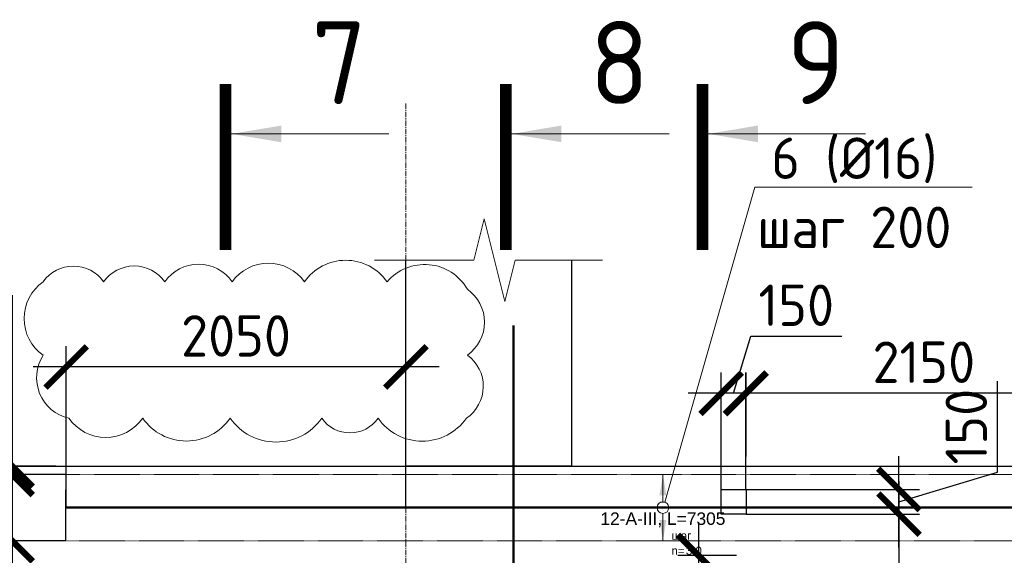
# Model space of a CAD drawing. Header units: millimetres. Extents: x 349531 to 1063351, y -131924 to 96186.
# Tile 87 of 230: x 525493 to 531434, y -24094 to -20863. Entities that reach past the tile are written whole.
import ezdxf
from ezdxf import colors
from ezdxf.entities.mleader import LeaderData, LeaderLine
from ezdxf.enums import TextEntityAlignment as Align
from ezdxf.math import Vec2, Vec3

# ---------------------------------------------------------------- set-up
doc = ezdxf.new("R2010")
doc.units = ezdxf.units.MM
doc.set_wipeout_variables(frame=1)
for name, pattern in [('01 Штриховая _4 мм_', [6, 3.5, -2.5]), ('______5', [1100, 800, -100, 100, -100]), ('GOST2.303 4', [7, 5, -2, 0]), ('осевая', [50.8, 31.75, -6.35, 6.35, -6.35])]:
    doc.linetypes.add(name, pattern=pattern)
for name, color, linetype, lineweight in [('AF_Stena', 90, 'Continuous', 18), ('Standard', 7, 'Continuous', 25), ('АрмСтер', 2, 'Continuous', 50), ('контур распр. стерхней', 2, 'GOST2.303 4', 20), ('Оси', 40, '______5', 18), ('подоснова', 151, 'Continuous', 5), ('размер', 1, 'Continuous', 25), ('РАЗМЕРЫ', 1, 'Continuous', 9), ('Узлы', 7, 'Continuous', 0)]:
    doc.layers.add(name, color=color, linetype=linetype, lineweight=lineweight)
doc.layers.add('АрмСтер_атрибуты', color=2, linetype='Continuous', lineweight=0, plot=False)
doc.styles.add('GOST-2.304_Type-B', font='GOST_Common.ttf')
doc.styles.get("Standard").update_dxf_attribs({"font": 'arial.ttf'})
doc.styles.add('Аннотативный', font='arial.ttf')
doc.dimstyles.new('СПДС', dxfattribs={"dimscale": 100, "dimtxt": 2.5, "dimasz": 2.5, "dimexe": 1.25, "dimexo": 0, "dimtad": 1, "dimdec": 0, "dimtxsty": 'GOST-2.304_Type-B', "dimblk": 'ARCHTICK', "dimcen": 2.5, "dimdle": 2, "dimadec": 0, "dimazin": 2, "dimtfac": 0.75, "dimtdec": 0, "dimtmove": 1, "dimatfit": 3, "dimfxl": 1, "dimtolj": 1, "dimarcsym": 1})

# ---------------------------------------------------------------- blocks, each defined once
blk = doc.blocks.new('*U748')
at = {"layer": 'РАЗМЕРЫ'}
for p, q in [((112.5, 200), (-112.5, 200)), ((112.5, -200), (-112.5, -200))]:
    blk.add_line(p, q, dxfattribs=at)
at = {"layer": 'РАЗМЕРЫ', "ltscale": 15}
blk.add_line((0, -200), (0, 200), dxfattribs=at)
at = {"layer": 'РАЗМЕРЫ'}
for points in [[(0, 200), (20.9, 74.8), (-20.9, 74.8)], [(0, -200), (20.9, -74.8), (-20.9, -74.8)]]:
    blk.add_solid(points, dxfattribs=at)
at = {"layer": 'АрмСтер_атрибуты', "color": 215, "ltscale": 15, "style": 'Аннотативный'}
for s, p in [('шаг', (51.4, -194.2)), ('n=', (51.4, -285.1))]:
    blk.add_text(s, height=50, dxfattribs=at).set_placement(p)
at = {"layer": 'АрмСтер_атрибуты', "style": 'Аннотативный', "flags": 8}
blk.add_attdef('ПОЗ', (110, 29.6), '', height=75, dxfattribs=at)
at = {"layer": 'АрмСтер_атрибуты', "color": 215, "style": 'Аннотативный'}
for tag, p, flags in [('ШАГ', (190.9, -194.2), 10), ('КОЛ', (138, -285.1), 8), ('ШИРИНА', (172.9, -367.8), 8)]:
    blk.add_attdef(tag, p, '', height=50, dxfattribs=dict(at, flags=flags))
at = {"layer": 'АрмСтер_атрибуты', "flags": 9}
for tag, p in [('МАССА', (-1033.5, -1010.5)), ('ОБОЗНАЧЕНИЕ', (-1033.5, -1124.4))]:
    blk.add_attdef(tag, p, '', height=75, dxfattribs=at)
at = {"linetype": 'Continuous', "lineweight": 0}
blk.add_wipeout([(35, 0), (28.3, 20.6), (10.8, 33.3), (-10.8, 33.3), (-28.3, 20.6), (-35, 0), (-28.3, -20.6), (-10.8, -33.3), (10.8, -33.3), (28.3, -20.6)], dxfattribs=at)
at = {"color": 0, "linetype": 'ByBlock', "lineweight": -2, "ltscale": 100}
blk.add_line((-3602.5, 0), (3702.5, 0), dxfattribs=at)
at = {"layer": 'РАЗМЕРЫ'}
blk.add_circle((0, 0), 35, dxfattribs=at)
at = {"layer": 'АрмСтер_атрибуты', "style": 'Аннотативный', "flags": 8}
blk.add_attdef('НАИМЕНОВАНИЕ', text='', height=75, dxfattribs=at).set_placement((0, -29.3), align=Align.TOP_CENTER)
blk = doc.blocks.new('_None')
blk = doc.blocks.new('_ArchTick')
at = {"color": 0, "linetype": 'ByBlock', "const_width": 0.15}
blk.add_lwpolyline([(-0.5, -0.5), (0.5, 0.5)], dxfattribs=at)
blk = doc.blocks.new('*D1210')
at = {"layer": 'DEFPOINTS', "color": 0, "lineweight": 50, "transparency": 16777216}
for p in [(525773.3, -22957.7), (525773.3, -23806), (527823, -23806)]:
    blk.add_point(p, dxfattribs=at)
at = {"layer": 'РАЗМЕРЫ', "color": 0, "lineweight": -2, "transparency": 16777216}
for p, q in [((525773.3, -23806), (525773.3, -22832.7)), ((527823, -23806), (527823, -22832.7)), ((528023, -22957.7), (525573.3, -22957.7))]:
    blk.add_line(p, q, dxfattribs=at)
at = {"layer": 'РАЗМЕРЫ', "color": 0, "lineweight": -2, "transparency": 16777216, "xscale": 250, "yscale": 250, "zscale": 250, "rotation": 180}
blk.add_blockref('_ArchTick', (525773.3, -22957.7), dxfattribs=at)
at = {"layer": 'РАЗМЕРЫ', "color": 0, "lineweight": -2, "transparency": 16777216, "xscale": 250, "yscale": 250, "zscale": 250}
blk.add_blockref('_ArchTick', (527823, -22957.7), dxfattribs=at)
at = {"layer": 'РАЗМЕРЫ', "color": 0, "transparency": 16777216, "insert": (526798.1, -22770.2), "char_height": 250, "attachment_point": 5, "style": 'GOST-2.304_Type-B'}
blk.add_mtext('\\A1;2050', dxfattribs=at)
blk = doc.blocks.new('*D1211')
at = {"layer": 'DEFPOINTS', "color": 0, "lineweight": 50, "transparency": 16777216}
for p in [(529875.2, -23696), (530797.9, -23696), (529875.2, -23846)]:
    blk.add_point(p, dxfattribs=at)
at = {"layer": 'РАЗМЕРЫ', "color": 0, "lineweight": -2, "transparency": 16777216}
for p, q in [((531391.7, -23592.8), (531391.7, -23042.8)), ((530797.9, -24046), (530797.9, -23496)), ((530797.9, -23771), (531391.7, -23592.8)), ((529875.2, -23696), (530922.9, -23696)), ((529875.2, -23846), (530922.9, -23846))]:
    blk.add_line(p, q, dxfattribs=at)
at = {"layer": 'РАЗМЕРЫ', "color": 0, "lineweight": -2, "transparency": 16777216, "xscale": 250, "yscale": 250, "zscale": 250}
for p, rotation in [((530797.9, -23696), 90), ((530797.9, -23846), 270)]:
    blk.add_blockref('_ArchTick', p, dxfattribs=dict(at, rotation=rotation))
at = {"layer": 'РАЗМЕРЫ', "color": 0, "transparency": 16777216, "insert": (531204.2, -23317.8), "char_height": 250, "attachment_point": 5, "rotation": 90, "style": 'GOST-2.304_Type-B'}
blk.add_mtext('\\A1;150', dxfattribs=at)
blk = doc.blocks.new('*D1212')
at = {"layer": 'DEFPOINTS', "color": 0, "lineweight": 50, "transparency": 16777216}
for p in [(530449.5, -23846), (530284.9, -26296), (530797.9, -26296)]:
    blk.add_point(p, dxfattribs=at)
at = {"layer": 'РАЗМЕРЫ', "color": 0, "lineweight": -2, "transparency": 16777216}
for p, q in [((530797.9, -23646), (530797.9, -26496)), ((530449.5, -23846), (530922.9, -23846)), ((530284.9, -26296), (530922.9, -26296))]:
    blk.add_line(p, q, dxfattribs=at)
at = {"layer": 'РАЗМЕРЫ', "color": 0, "lineweight": -2, "transparency": 16777216, "xscale": 250, "yscale": 250, "zscale": 250}
for p, rotation in [((530797.9, -23846), 90), ((530797.9, -26296), 270)]:
    blk.add_blockref('_ArchTick', p, dxfattribs=dict(at, rotation=rotation))
at = {"layer": 'РАЗМЕРЫ', "color": 0, "transparency": 16777216, "insert": (530610.4, -25071), "char_height": 250, "attachment_point": 5, "rotation": 90, "style": 'GOST-2.304_Type-B'}
blk.add_mtext('\\A1;2450', dxfattribs=at)
blk = doc.blocks.new('*D1213')
at = {"layer": 'DEFPOINTS', "color": 0, "lineweight": 50, "transparency": 16777216}
for p in [(529818.1, -24096), (529589.1, -26296), (529770.6, -26296)]:
    blk.add_point(p, dxfattribs=at)
at = {"layer": 'РАЗМЕРЫ', "color": 0, "lineweight": -2, "transparency": 16777216}
for p, q in [((529589.1, -23896), (529589.1, -26496)), ((529818.1, -24096), (529464.1, -24096)), ((529770.6, -26296), (529464.1, -26296))]:
    blk.add_line(p, q, dxfattribs=at)
at = {"layer": 'РАЗМЕРЫ', "color": 0, "lineweight": -2, "transparency": 16777216, "xscale": 250, "yscale": 250, "zscale": 250}
for p, rotation in [((529589.1, -24096), 90), ((529589.1, -26296), 270)]:
    blk.add_blockref('_ArchTick', p, dxfattribs=dict(at, rotation=rotation))
at = {"layer": 'РАЗМЕРЫ', "color": 0, "transparency": 16777216, "insert": (529401.6, -25196), "char_height": 250, "attachment_point": 5, "rotation": 90, "style": 'GOST-2.304_Type-B'}
blk.add_mtext('\\A1;2200', dxfattribs=at)
blk = doc.blocks.new('*D1216')
at = {"layer": 'DEFPOINTS', "color": 0, "lineweight": 50, "transparency": 16777216}
for p in [(529873.2, -23116.5), (532023, -23255.3), (529873.2, -23696)]:
    blk.add_point(p, dxfattribs=at)
at = {"layer": 'РАЗМЕРЫ', "color": 0, "lineweight": -2, "transparency": 16777216}
for p, q in [((529873.2, -23696), (529873.2, -22991.5)), ((532023, -23255.3), (532023, -22991.5)), ((532223, -23116.5), (529673.2, -23116.5))]:
    blk.add_line(p, q, dxfattribs=at)
at = {"layer": 'РАЗМЕРЫ', "color": 0, "lineweight": -2, "transparency": 16777216, "xscale": 250, "yscale": 250, "zscale": 250, "rotation": 180}
blk.add_blockref('_ArchTick', (529873.2, -23116.5), dxfattribs=at)
at = {"layer": 'РАЗМЕРЫ', "color": 0, "lineweight": -2, "transparency": 16777216, "xscale": 250, "yscale": 250, "zscale": 250}
blk.add_blockref('_ArchTick', (532023, -23116.5), dxfattribs=at)
at = {"layer": 'РАЗМЕРЫ', "color": 0, "transparency": 16777216, "insert": (530948.1, -22929), "char_height": 250, "attachment_point": 5, "style": 'GOST-2.304_Type-B'}
blk.add_mtext('\\A1;2150', dxfattribs=at)
blk = doc.blocks.new('*D1217')
at = {"layer": 'DEFPOINTS', "color": 0, "lineweight": 50, "transparency": 16777216}
for p in [(529725.2, -23116.5), (529875.2, -23498.3), (529725.2, -23696)]:
    blk.add_point(p, dxfattribs=at)
at = {"layer": 'РАЗМЕРЫ', "color": 0, "lineweight": -2, "transparency": 16777216}
for p, q in [((529800.2, -23116.5), (529903.3, -22772.8)), ((529903.3, -22772.8), (530453.3, -22772.8)), ((529725.2, -23696), (529725.2, -22991.5)), ((529875.2, -23498.3), (529875.2, -22991.5)), ((530075.2, -23116.5), (529525.2, -23116.5))]:
    blk.add_line(p, q, dxfattribs=at)
at = {"layer": 'РАЗМЕРЫ', "color": 0, "lineweight": -2, "transparency": 16777216, "xscale": 250, "yscale": 250, "zscale": 250, "rotation": 180}
blk.add_blockref('_ArchTick', (529725.2, -23116.5), dxfattribs=at)
at = {"layer": 'РАЗМЕРЫ', "color": 0, "lineweight": -2, "transparency": 16777216, "xscale": 250, "yscale": 250, "zscale": 250}
blk.add_blockref('_ArchTick', (529875.2, -23116.5), dxfattribs=at)
at = {"layer": 'РАЗМЕРЫ', "color": 0, "transparency": 16777216, "insert": (530178.3, -22585.3), "char_height": 250, "attachment_point": 5, "style": 'GOST-2.304_Type-B'}
blk.add_mtext('\\A1;150', dxfattribs=at)
blk = doc.blocks.new('*U1331')
at = {"layer": 'РАЗМЕРЫ'}
for p, q in [((112.5, 1000), (-112.5, 1000)), ((112.5, -3200), (-112.5, -3200))]:
    blk.add_line(p, q, dxfattribs=at)
at = {"layer": 'РАЗМЕРЫ', "ltscale": 15}
blk.add_line((0, -3200), (0, 1000), dxfattribs=at)
at = {"layer": 'РАЗМЕРЫ'}
for points in [[(0, 1000), (20.9, 874.8), (-20.9, 874.8)], [(0, -3200), (20.9, -3074.8), (-20.9, -3074.8)]]:
    blk.add_solid(points, dxfattribs=at)
at = {"layer": 'АрмСтер_атрибуты', "color": 215, "ltscale": 15, "style": 'Аннотативный'}
for s, p in [('шаг', (51.4, -194.2)), ('n=', (51.4, -285.1)), ('Lр=', (50.2, -367.8))]:
    blk.add_text(s, height=50, dxfattribs=at).set_placement(p)
at = {"layer": 'АрмСтер_атрибуты', "flags": 9}
for tag, p in [('МАССА', (-2096, -10.5)), ('ОБОЗНАЧЕНИЕ', (-2096, -124.4))]:
    blk.add_attdef(tag, p, '', height=75, dxfattribs=at)
at = {"layer": 'АрмСтер_атрибуты', "style": 'Аннотативный', "flags": 8}
blk.add_attdef('ПОЗ', (110, 29.6), '', height=75, dxfattribs=at)
at = {"layer": 'АрмСтер_атрибуты', "color": 215, "style": 'Аннотативный'}
for tag, p, flags in [('ШАГ', (190.9, -194.2), 10), ('КОЛ', (138, -285.1), 8), ('ШИРИНА', (172.9, -367.8), 8)]:
    blk.add_attdef(tag, p, '', height=50, dxfattribs=dict(at, flags=flags))
at = {"linetype": 'Continuous', "lineweight": 0}
blk.add_wipeout([(35, 0), (28.3, 20.6), (10.8, 33.3), (-10.8, 33.3), (-28.3, 20.6), (-35, 0), (-28.3, -20.6), (-10.8, -33.3), (10.8, -33.3), (28.3, -20.6)], dxfattribs=at)
at = {"color": 0, "linetype": 'ByBlock', "lineweight": -2, "ltscale": 100}
blk.add_line((-1290, 0), (1830, 0), dxfattribs=at)
at = {"layer": 'РАЗМЕРЫ'}
blk.add_circle((0, 0), 35, dxfattribs=at)
at = {"layer": 'АрмСтер_атрибуты', "style": 'Аннотативный', "flags": 8}
blk.add_attdef('НАИМЕНОВАНИЕ', text='', height=75, dxfattribs=at).set_placement((0, -29.3), align=Align.TOP_CENTER)
blk = doc.blocks.new('*U1332')
at = {"layer": 'РАЗМЕРЫ'}
for p, q in [((112.5, 600), (-112.5, 600)), ((112.5, -400), (-112.5, -400))]:
    blk.add_line(p, q, dxfattribs=at)
at = {"layer": 'РАЗМЕРЫ', "ltscale": 15}
blk.add_line((0, -400), (0, 600), dxfattribs=at)
at = {"layer": 'РАЗМЕРЫ'}
for points in [[(0, 600), (20.9, 474.8), (-20.9, 474.8)], [(0, -400), (20.9, -274.8), (-20.9, -274.8)]]:
    blk.add_solid(points, dxfattribs=at)
at = {"layer": 'АрмСтер_атрибуты', "color": 215, "ltscale": 15, "style": 'Аннотативный'}
for s, p in [('шаг', (51.4, -194.2)), ('n=', (51.4, -285.1)), ('Lр=', (50.2, -367.8))]:
    blk.add_text(s, height=50, dxfattribs=at).set_placement(p)
at = {"layer": 'АрмСтер_атрибуты', "style": 'Аннотативный', "flags": 8}
blk.add_attdef('ПОЗ', (110, 29.6), '', height=75, dxfattribs=at)
at = {"layer": 'АрмСтер_атрибуты', "color": 215, "style": 'Аннотативный'}
for tag, p, flags in [('ШАГ', (190.9, -194.2), 10), ('КОЛ', (138, -285.1), 8), ('ШИРИНА', (172.9, -367.8), 8)]:
    blk.add_attdef(tag, p, '', height=50, dxfattribs=dict(at, flags=flags))
at = {"layer": 'АрмСтер_атрибуты', "flags": 9}
for tag, p in [('МАССА', (-2096, -410.5)), ('ОБОЗНАЧЕНИЕ', (-2096, -524.4))]:
    blk.add_attdef(tag, p, '', height=75, dxfattribs=at)
at = {"linetype": 'Continuous', "lineweight": 0}
blk.add_wipeout([(35, 0), (28.3, 20.6), (10.8, 33.3), (-10.8, 33.3), (-28.3, 20.6), (-35, 0), (-28.3, -20.6), (-10.8, -33.3), (10.8, -33.3), (28.3, -20.6)], dxfattribs=at)
at = {"color": 0, "linetype": 'ByBlock', "lineweight": -2, "ltscale": 100}
blk.add_line((-1290, 0), (2300, 0), dxfattribs=at)
at = {"layer": 'РАЗМЕРЫ'}
blk.add_circle((0, 0), 35, dxfattribs=at)
at = {"layer": 'АрмСтер_атрибуты', "style": 'Аннотативный', "flags": 8}
blk.add_attdef('НАИМЕНОВАНИЕ', text='', height=75, dxfattribs=at).set_placement((0, -29.3), align=Align.TOP_CENTER)
blk = doc.blocks.new('*D1670')
at = {"layer": 'DEFPOINTS', "color": 0, "transparency": 16777216}
for p in [(525773.3, -23606), (525447.1, -24006), (525773.3, -24006)]:
    blk.add_point(p, dxfattribs=at)
at = {"layer": 'РАЗМЕРЫ', "color": 0, "lineweight": -2, "transparency": 16777216}
for p, q in [((525447.1, -23406), (525447.1, -24206)), ((525773.3, -23606), (525322.1, -23606)), ((525773.3, -24006), (525322.1, -24006))]:
    blk.add_line(p, q, dxfattribs=at)
at = {"layer": 'РАЗМЕРЫ', "color": 0, "lineweight": -2, "transparency": 16777216, "xscale": 250, "yscale": 250, "zscale": 250}
for p, rotation in [((525447.1, -23606), 90), ((525447.1, -24006), 270)]:
    blk.add_blockref('_ArchTick', p, dxfattribs=dict(at, rotation=rotation))
at = {"layer": 'РАЗМЕРЫ', "color": 0, "transparency": 16777216, "insert": (525248.2, -24335.5), "char_height": 250, "attachment_point": 5, "rotation": 90, "style": 'GOST-2.304_Type-B'}
blk.add_mtext('\\A1;400', dxfattribs=at)
blk = doc.blocks.new('*D1671')
at = {"layer": 'DEFPOINTS', "color": 0, "transparency": 16777216}
for p in [(525447.1, -23556), (525710.2, -23556), (525710.2, -23606)]:
    blk.add_point(p, dxfattribs=at)
at = {"layer": 'РАЗМЕРЫ', "color": 0, "lineweight": -2, "transparency": 16777216}
for p, q in [((525447.1, -22525.3), (525447.1, -23556)), ((525447.1, -23556), (525447.1, -23306)), ((525710.2, -23556), (525322.1, -23556)), ((525447.1, -23606), (525447.1, -23556)), ((525447.1, -23606), (525447.1, -23556)), ((525710.2, -23606), (525322.1, -23606)), ((525447.1, -23606), (525447.1, -23856))]:
    blk.add_line(p, q, dxfattribs=at)
at = {"layer": 'РАЗМЕРЫ', "color": 0, "lineweight": -2, "transparency": 16777216, "xscale": 250, "yscale": 250, "zscale": 250}
for p, rotation in [((525447.1, -23556), 270), ((525447.1, -23606), 90)]:
    blk.add_blockref('_ArchTick', p, dxfattribs=dict(at, rotation=rotation))
at = {"layer": 'РАЗМЕРЫ', "color": 0, "transparency": 16777216, "insert": (525259.6, -22737.8), "char_height": 250, "attachment_point": 5, "rotation": 90, "style": 'GOST-2.304_Type-B'}
blk.add_mtext('\\A1;50', dxfattribs=at)

msp = doc.modelspace()

# ---------------------------------------------------------------- linework, layer by layer
at = {"layer": 'AF_Stena', "lineweight": 20, "elevation": -160}
for points in [[(528295.3, -22063.7), (528232.8, -22313.7)], [(528420.3, -22563.7), (528295.3, -22063.7)], [(528177.8, -22313.7), (527633.7, -22313.7)], [(528232.8, -22313.7), (528177.8, -22313.7)], [(528482.8, -22313.7), (528420.3, -22563.7)], [(528537.8, -22313.7), (528482.8, -22313.7)], [(528537.8, -22313.7), (529009.7, -22313.7)]]:
    msp.add_lwpolyline(points, dxfattribs=at)
at = {"layer": 'Standard', "linetype": 'Continuous', "lineweight": 30, "transparency": 33554687}
msp.add_line((523473, -23556), (532273, -23556), dxfattribs=at)
at = {"layer": 'контур распр. стерхней', "linetype": '01 Штриховая _4 мм_'}
msp.add_lwpolyline([(533076.3, -24006), (525771.3, -24006), (525771.3, -23606), (533076.3, -23606)], close=True, dxfattribs=at)
at = {"layer": 'Оси', "color": 16, "linetype": 'осевая', "lineweight": 0, "transparency": 33554687}
msp.add_line((527823, -21368.6), (527823, -30453.4), dxfattribs=at)
at = {"layer": 'размер'}
for p, q in [((527823.2, -23556, -160), (527823.2, -22313.7, -160)), ((528823.2, -22313.7, -160), (528823.2, -23556, -160)), ((528823.2, -23556, -160), (527823.2, -23556, -160))]:
    msp.add_line(p, q, dxfattribs=at)
at = {"layer": 'Узлы', "color": 1, "linetype": 'Continuous', "lineweight": 0}
for p, q in [((526770.5, -21551.5, 200), (527720.5, -21551.5, 200)), ((528461.1, -21551.5, 200), (529411.1, -21551.5, 200)), ((529647.1, -21551.5, 200), (530597.1, -21551.5, 200))]:
    msp.add_line(p, q, dxfattribs=at)
at = {"layer": 'Узлы', "color": 1, "linetype": 'Continuous', "lineweight": 0, "const_width": 70, "elevation": 200}
for points in [[(526735.5, -21251.5), (526735.5, -22251.5)], [(528426.1, -21251.5), (528426.1, -22251.5)], [(529612.1, -21251.5), (529612.1, -22251.5)]]:
    msp.add_lwpolyline(points, dxfattribs=at)
at = {"layer": 'Узлы', "color": 1, "linetype": 'Continuous', "lineweight": 0}
for points in [[(526770.5, -21551.5, 200), (527071, -21601.7, 200), (527071, -21501.2, 200)], [(528461.1, -21551.5, 200), (528761.6, -21601.7, 200), (528761.6, -21501.2, 200)], [(529647.1, -21551.5, 200), (529947.6, -21601.7, 200), (529947.6, -21501.2, 200)]]:
    msp.add_solid(points, dxfattribs=at)

# ---------------------------------------------------------------- texts
at = {"layer": 'Узлы', "color": 1, "linetype": 'Continuous', "lineweight": 0, "char_height": 500, "attachment_point": 5, "style": 'GOST-2.304_Type-B'}
for s, insert in [('7', (527420.5, -21121.5, 200)), ('8', (529111.1, -21121.5, 200)), ('9', (530297.1, -21121.5, 200))]:
    msp.add_mtext_dynamic_manual_height_columns(s, width=723.88, gutter_width=25, heights=[0], dxfattribs=dict(at, insert=insert))

# ---------------------------------------------------------------- next in the draw order: block references
at = {"layer": 'АрмСтер', "ltscale": 15}
ref = msp.add_blockref('*U748', (529373.8, -23806), dxfattribs=at)
ref.add_attrib('НАИМЕНОВАНИЕ', '12-A-III, L=7305', dxfattribs={"layer": 'АрмСтер_атрибуты', "height": 75, "style": 'Аннотативный', "flags": 8}).set_placement((529373.8, -23835.3), align=Align.TOP_CENTER)
ref.add_attrib('КОЛ', '3.0', (529511.8, -24091.1), dxfattribs={"layer": 'АрмСтер_атрибуты', "color": 215, "height": 50, "style": 'Аннотативный', "flags": 8})

# ---------------------------------------------------------------- next in the draw order: linework, layer by layer
at = {"color": 7, "linetype": 'Continuous', "lineweight": 30, "transparency": 33554687}
msp.add_lwpolyline([(529725.2, -23696), (529875.2, -23696), (529875.2, -23846), (529725.2, -23846)], close=True, dxfattribs=at)
at = {"layer": 'размер'}
msp.add_line((525771.3, -24006), (525771.3, -23699.7), dxfattribs=at)

# ---------------------------------------------------------------- next in the draw order: dimensions: what is measured, and where the dimension line sits
at = {"layer": 'РАЗМЕРЫ', "color": 1}
for base, p1, p2, picture, middle in [((529725.2, -23116.5), (529875.2, -23498.3), (529725.2, -23696), '*D1217', (529965.8, -22585.3)), ((525773.3, -22957.7), (527823, -23806), (525773.3, -23806), '*D1210', (526798.1, -22770.2)), ((529873.2, -23116.5), (532023, -23255.3), (529873.2, -23696), '*D1216', (530948.1, -22929))]:
    dim = msp.add_linear_dim(base=base, p1=p1, p2=p2, dimstyle='СПДС', dxfattribs=at)
    dim.commit()
    dim.dimension.update_dxf_attribs({"geometry": picture, "text_midpoint": middle})
for base, p1, p2, picture, middle in [((530797.9, -23696), (529875.2, -23846), (529875.2, -23696), '*D1211', (531204.2, -23530.3)), ((530797.9, -26296), (530449.5, -23846), (530284.9, -26296), '*D1212', (530610.4, -25071)), ((529589.1, -26296), (529818.1, -24096), (529770.6, -26296), '*D1213', (529401.6, -25196))]:
    dim = msp.add_linear_dim(base=base, p1=p1, p2=p2, angle=90, dimstyle='СПДС', dxfattribs=at)
    dim.commit()
    dim.dimension.update_dxf_attribs({"geometry": picture, "text_midpoint": middle})

# ---------------------------------------------------------------- next in the draw order: leaders
at = {"layer": 'подоснова', "color": 2, "ltscale": 0.3}
ml = msp.add_multileader_mtext('Standard', dxfattribs=at)
ml.set_content('6 (%%C16)\\Pшаг 200', color=2, style='GOST-2.304_Type-B')
ml.set_leader_properties(color=256, linetype='ByLayer', lineweight=15)
ml.set_arrow_properties(name='NONE')
ml.build(insert=Vec2(0, 0))
ml.multileader.update_dxf_attribs({"text_left_attachment_type": 6, "text_right_attachment_type": 6, "dogleg_length": 0.1, "arrow_head_size": 18})
ctx = ml.context
ctx.base_point, ctx.char_height, ctx.arrow_head_size, ctx.landing_gap_size, ctx.plane_origin = Vec3(529928.2, -21873.5), 250, 18, 20, Vec3(519466.9, -22580.4)
ctx.left_attachment, ctx.right_attachment, ctx.text_align_type = 6, 6, 1
notes = []
notes.append((ctx, [(0, (1, 1, 0), (529928.1, -21873.5), (1, 0), 0.1, [(0, [(529384.6, -23772.7)], 0, [])])]))
ctx.mtext.insert, ctx.mtext.alignment, ctx.mtext.flow_direction = Vec3(530528.5, -21573.5), 2, 5
for ctx, leaders in notes:
    for number, flags, end, landing, length, lines in leaders:
        leader = LeaderData()
        leader.index, (leader.has_last_leader_line, leader.has_dogleg_vector, leader.attachment_direction) = number, flags
        leader.last_leader_point, leader.dogleg_vector, leader.dogleg_length = Vec3(end), Vec3(landing), length
        for number, points, colour, breaks in lines:
            line = LeaderLine()
            line.index, line.vertices, line.color, line.breaks = number, Vec3.list(points), colors.encode_raw_color(colour), breaks
            leader.lines.append(line)
        ctx.leaders.append(leader)

# ---------------------------------------------------------------- next in the draw order: block references
at = {"layer": 'АрмСтер', "ltscale": 15}
ref = msp.add_blockref('*U1332', (528473.2, -25008.4, -360), dxfattribs=dict(at, rotation=90))
ref.add_attrib('НАИМЕНОВАНИЕ', '12-A-III, L=3590', dxfattribs={"layer": 'АрмСтер_атрибуты', "height": 75, "rotation": 90, "style": 'Аннотативный', "flags": 8}).set_placement((528502.6, -25008.4, -360), align=Align.TOP_CENTER)
ref.add_attrib('КОЛ', '6.0', (528758.3, -24870.3, -360), dxfattribs={"layer": 'АрмСтер_атрибуты', "color": 215, "height": 50, "rotation": 90, "style": 'Аннотативный', "flags": 8})
ref.add_attrib('ШИРИНА', '1000.0', (528841, -24835.5, -360), dxfattribs={"layer": 'АрмСтер_атрибуты', "color": 215, "height": 50, "rotation": 90, "style": 'Аннотативный', "flags": 8})
ref = msp.add_blockref('*U1331', (524628.6, -25008.4), dxfattribs=dict(at, rotation=90))
ref.add_attrib('НАИМЕНОВАНИЕ', '12-A-III, L=3120', dxfattribs={"layer": 'АрмСтер_атрибуты', "height": 75, "rotation": 90, "style": 'Аннотативный', "flags": 8}).set_placement((524658, -25008.4), align=Align.TOP_CENTER)
ref.add_attrib('КОЛ', '22.0', (524913.8, -24870.3), dxfattribs={"layer": 'АрмСтер_атрибуты', "color": 215, "height": 50, "rotation": 90, "style": 'Аннотативный', "flags": 8})
ref.add_attrib('ШИРИНА', '4200.0', (524996.4, -24835.5), dxfattribs={"layer": 'АрмСтер_атрибуты', "color": 215, "height": 50, "rotation": 90, "style": 'Аннотативный', "flags": 8})

# ---------------------------------------------------------------- next in the draw order: linework, layer by layer
at = {"layer": 'РАЗМЕРЫ', "color": 240, "true_color": 0xed1f24}
msp.add_lwpolyline([(525634.8, -22444.1, 0.520567), (525634.8, -22887.1, 0.520567), (525789.6, -23267, 0.520567), (526235, -23267, 0.520567), (526763.3, -23267, 0.520567), (527315.6, -23267, 0.520567), (527655.4, -23267, 0.520567), (528187.8, -23267, 0.520567), (528194.2, -22886, 0.520567), (528194.2, -22489.2, 0.520567), (527710.1, -22444.1, 0.520567), (527210.4, -22444.1, 0.520567), (526775.8, -22444.1, 0.520567), (526367.9, -22444.1, 0.520567), (525999.5, -22444.1, 0.520567)], format="xyb", close=True, dxfattribs=at)

# ---------------------------------------------------------------- next in the draw order: dimensions: what is measured, and where the dimension line sits
at = {"layer": 'РАЗМЕРЫ', "color": 1}
for base, p1, p2, picture, middle in [((525447.1, -23556), (525710.2, -23606), (525710.2, -23556), '*D1671', (525220.7, -22737.8)), ((525447.1, -24006), (525773.3, -23606), (525773.3, -24006), '*D1670', (525435.7, -24335.5))]:
    dim = msp.add_linear_dim(base=base, p1=p1, p2=p2, angle=90, dimstyle='СПДС', dxfattribs=at)
    dim.commit()
    dim.dimension.update_dxf_attribs({"geometry": picture, "text_midpoint": middle, "dimtype": 160})

doc.saveas('drawing.dxf')
